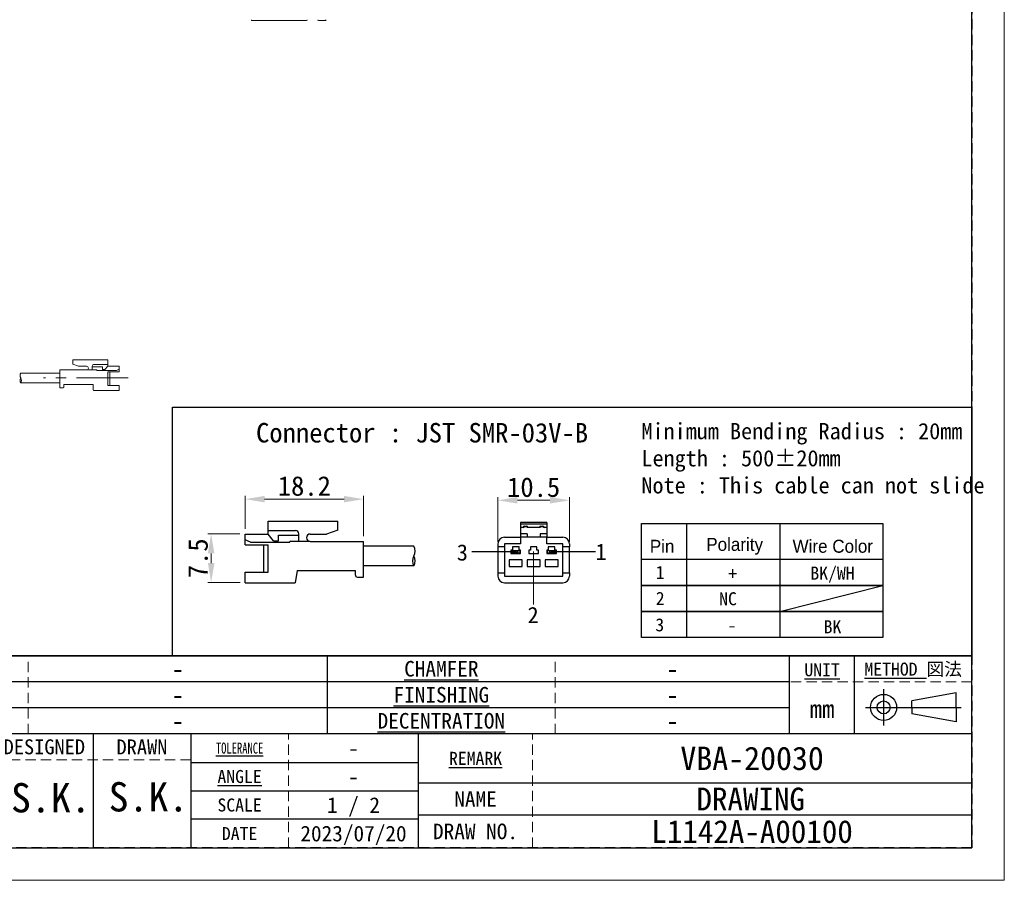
# Model space of a CAD drawing. Header units: millimetres. Extents: x -201 to 202, y 143 to 428.
# Tile 17 of 24: x 50 to 202, y 143 to 275. Entities that reach past the tile are written whole.
import ezdxf
from ezdxf.enums import TextEntityAlignment as Align

# ---------------------------------------------------------------- set-up
doc = ezdxf.new("R2010")
doc.units = ezdxf.units.MM
doc.header["$LTSCALE"] = 0.25
doc.linetypes.add('CENTER', pattern=[50.8, 31.75, -6.35, 6.35, -6.35])
doc.linetypes.add('HIDDEN', pattern=[9.525, 6.35, -3.175])
for name, color, linetype, lineweight in [('CABLE', 7, 'Continuous', 20), ('CENTER', 1, 'CENTER', 9), ('DIMENSION', 6, 'Continuous', 9), ('SIDE PLATE', 7, 'Continuous', 20), ('TXT1', 5, 'Continuous', 15)]:
    doc.layers.add(name, color=color, linetype=linetype, lineweight=lineweight)
doc.layers.add('CABLE 3P', color=7, linetype='Continuous')
doc.layers.add('FORM', color=7, linetype='Continuous')
doc.layers.add('EMPTY LINE', color=252, linetype='Continuous', lineweight=0, plot=False)
doc.styles.add('(TNK)aSS', font='txt', dxfattribs={"width": 0.75, "oblique": 15, "height": 3.5})
doc.styles.get("Standard").update_dxf_attribs({"font": 'arial.ttf'})
doc.styles.add('takachi1', font='msgothic.ttc', dxfattribs={"height": 2.5})
doc.styles.add('VS Standard', font='msgothic.ttc', dxfattribs={"height": 3})
doc.styles.add('VS Standard(小)', font='txt', dxfattribs={"height": 2.4})
doc.dimstyles.new('TMIZO', dxfattribs={"dimscale": 0, "dimtxt": 3.5, "dimasz": 3, "dimexe": 0.5, "dimexo": 0.8, "dimgap": 0.5, "dimtad": 3, "dimtoh": 1, "dimdec": 1, "dimrnd": 0.005, "dimdsep": 46, "dimtxsty": '(TNK)aSS', "dimcen": 0, "dimclrd": 5, "dimclre": 5, "dimclrt": 5, "dimaunit": 1, "dimadec": 0, "dimazin": 2, "dimtfac": 1, "dimtdec": 1, "dimtmove": 0, "dimatfit": 3, "dimfxl": 1, "dimtzin": 0, "dimlwd": -1, "dimlwe": -1, "dimarcsym": 0})

# ---------------------------------------------------------------- blocks, each defined once
blk = doc.blocks.new('表題欄金物用_ver2.0.0')
at = {"layer": 'FORM', "color": 0}
for p, q in [((-11, 40.5), (-191, 40.5)), ((-110, 28.49), (-110, 40.5)), ((-39, 28.49), (-39, 40.49)), ((-29, 28.49), (-29, 40.49)), ((-11, 28.5), (-11, 40.5)), ((-39, 36.5), (-191, 36.5)), ((-24.54, 35.38), (-24.54, 29.78)), ((-13.42, 34.8), (-20.21, 33.59)), ((-13.42, 32.58), (-13.42, 34.8)), ((-20.21, 32.58), (-20.21, 33.59)), ((-39, 32.5), (-191, 32.5)), ((-27.34, 32.58), (-12.62, 32.58)), ((-20.21, 32.58), (-20.21, 31.57)), ((-13.42, 32.58), (-13.42, 30.35)), ((-13.42, 30.35), (-20.21, 31.57)), ((-11, 28.5), (-191, 28.5)), ((-146, 28.5), (-146, 11)), ((-131, 28.5), (-131, 11)), ((-96, 11), (-96, 28.5)), ((-11, 11), (-11, 28.5)), ((-131, 24.12), (-96, 24.12)), ((-131, 19.75), (-96, 19.75)), ((-96, 21), (-11, 21)), ((-96, 15.38), (-131, 15.38)), ((-11, 16), (-96, 16)), ((-191, 11), (-11, 11))]:
    blk.add_line(p, q, dxfattribs=at)
at = {"layer": 'FORM', "color": 0, "linetype": 'HIDDEN', "lineweight": 9}
for p, q in [((-156, 28.49), (-156, 40.49)), ((-75, 28.49), (-75, 40.49)), ((-11, 36.5), (-39, 36.5)), ((-116, 11), (-116, 28.5)), ((-78.5, 11), (-78.5, 28.5)), ((-131, 24.5), (-191, 24.5))]:
    blk.add_line(p, q, dxfattribs=at)
at = {"layer": 'FORM', "color": 0}
for radius in [2, 1]:
    blk.add_circle((-24.54, 32.58), radius, dxfattribs=at)
at = {"layer": 'FORM', "color": 0, "attachment_point": 5}
for s, insert, char_height, width, style in [('{\\LCHAMFER}   ', (-92.5, 38.5), 2.4, 35, 'VS Standard(小)'), ('{\\LUNIT}', (-34, 38.35), 2, 20, 'VS Standard'), ('{\\LMETHOD} 図法', (-20, 38.35), 2, 20, 'VS Standard'), ('{\\LFINISHING}', (-92.5, 34.5), 2.4, 35, 'VS Standard(小)'), ('mm', (-34, 32.35), 2.8, 20, 'VS Standard'), ('{\\LDECENTRATION} ', (-92.5, 30.5), 2.4, 35, 'VS Standard(小)'), ('{\\fＭＳ ゴシック|b0|i0|c128|p49;DESIGNED}', (-153.5, 26.5), 2.3, 15, 'VS Standard'), ('{\\fＭＳ ゴシック|b0|i0|c128|p49;DRAWN}', (-138.5, 26.5), 2.3, 15, 'VS Standard'), ('{\\W0.7;\\LTOLERANCE\\l }', (-123.5, 26.31), 1.7, 20, 'VS Standard(小)'), ('{\\LANGLE}', (-123.5, 21.94), 2, 14.9784, 'VS Standard(小)'), ('{\\fＭＳ ゴシック|b0|i0|c128|p49;NAME}', (-87.25, 18.5), 2.4, 15, 'VS Standard(小)'), ('SCALE', (-123.5, 17.56), 2, 15, 'VS Standard(小)'), ('{\\fＭＳ ゴシック|b0|i0|c128|p49;DRAW NO.}', (-87.25, 13.5), 2.4, 15, 'VS Standard(小)'), ('{\\fＭＳ ゴシック|b0|i0|c128|p49;DATE}', (-123.5, 13.19), 2, 15, 'VS Standard(小)')]:
    blk.add_mtext(s, dxfattribs=dict(at, insert=insert, char_height=char_height, width=width, style=style))
at = {"layer": 'FORM', "color": 0, "insert": (-87.25, 24.75), "char_height": 2, "width": 16, "attachment_point": 5, "line_spacing_factor": 0.8, "style": 'VS Standard'}
blk.add_mtext('\\pxsm0.9;{\\LREMARK}   ', dxfattribs=at)
at = {"layer": 'FORM', "color": 0}
for tag, height, style, p in [('材料', 2.8, 'VS Standard', (-133, 38.5)), ('一般面取', 2.8, 'VS Standard', (-57, 38.5)), ('処理', 2.8, 'VS Standard', (-133, 34.5)), ('仕上', 2.8, 'VS Standard', (-57, 34.5)), ('処理接点', 2.8, 'VS Standard', (-133, 30.5)), ('偏芯', 2.8, 'VS Standard', (-57, 30.5)), ('一般公差', 2.4, 'VS Standard(小)', (-106, 26.31)), ('適用（機種名）', 3.6, 'VS Standard', (-44.75, 24.75)), ('角度', 2.4, 'VS Standard(小)', (-106, 21.94)), ('NAME', 3.5, 'VS Standard', (-44.75, 18.5)), ('SCALE', 2.4, 'VS Standard(小)', (-106, 17.56)), ('DRAW_NO.', 3.5, 'VS Standard', (-44.75, 13.5)), ('DATE', 2.4, 'VS Standard(小)', (-106, 13.19))]:
    blk.add_attdef(tag, text='', height=height, dxfattribs=dict(at, style=style)).set_placement(p, align=Align.MIDDLE_CENTER)
at = {"layer": 'FORM', "color": 0, "style": 'VS Standard'}
for tag, p in [('APPROVED', (-182.5, 15.06)), ('CHECKED', (-167.5, 15.18)), ('DESIGNED', (-152.5, 15.09)), ('DRAWN', (-137.5, 15.23))]:
    blk.add_attdef(tag, text='', height=4.5, dxfattribs=at).set_placement(p, align=Align.BOTTOM_CENTER)
blk = doc.blocks.new('*D84')
at = {"layer": 'Defpoints', "color": 0}
for p in [(134.68, 201.16), (123.68, 193.99), (134.68, 193.99)]:
    blk.add_point(p, dxfattribs=at)
at = {"layer": 'DIMENSION', "color": 0}
for p, q in [((123.68, 194.79), (123.68, 201.66)), ((134.68, 194.79), (134.68, 201.66)), ((126.68, 201.16), (131.68, 201.16))]:
    blk.add_line(p, q, dxfattribs=at)
for points in [[(126.68, 201.66), (126.68, 200.66), (123.68, 201.16)], [(131.68, 200.66), (131.68, 201.66), (134.68, 201.16)]]:
    blk.add_solid(points, dxfattribs=at)
at = {"layer": 'DIMENSION', "color": 0, "insert": (129.18, 203.16), "char_height": 3, "attachment_point": 5, "style": 'VS Standard'}
blk.add_mtext('10.5', dxfattribs=at)
blk = doc.blocks.new('*D85')
at = {"layer": 'Defpoints', "color": 0}
for p in [(84.85, 196), (79.63, 188.51), (84.87, 188.51)]:
    blk.add_point(p, dxfattribs=at)
at = {"layer": 'DIMENSION', "color": 0}
for p, q in [((84.05, 196), (79.13, 196)), ((79.63, 193), (79.63, 191.51)), ((84.07, 188.51), (79.13, 188.51))]:
    blk.add_line(p, q, dxfattribs=at)
for points in [[(80.13, 193), (79.13, 193), (79.63, 196)], [(79.13, 191.51), (80.13, 191.51), (79.63, 188.51)]]:
    blk.add_solid(points, dxfattribs=at)
at = {"layer": 'DIMENSION', "color": 0, "insert": (77.63, 192.25), "char_height": 3, "attachment_point": 5, "rotation": 90, "style": 'VS Standard'}
blk.add_mtext('7.5', dxfattribs=at)
blk = doc.blocks.new('*D86')
at = {"layer": 'Defpoints', "color": 0}
for p in [(103.06, 201.34), (84.85, 195.98), (103.06, 194.86)]:
    blk.add_point(p, dxfattribs=at)
at = {"layer": 'DIMENSION', "color": 0}
for p, q in [((84.85, 196.78), (84.85, 201.84)), ((87.85, 201.34), (100.06, 201.34)), ((103.06, 195.66), (103.06, 201.84))]:
    blk.add_line(p, q, dxfattribs=at)
for points in [[(87.85, 201.84), (87.85, 200.84), (84.85, 201.34)], [(100.06, 200.84), (100.06, 201.84), (103.06, 201.34)]]:
    blk.add_solid(points, dxfattribs=at)
at = {"layer": 'DIMENSION', "color": 0, "insert": (93.95, 203.34), "char_height": 3, "attachment_point": 5, "style": 'VS Standard'}
blk.add_mtext('18.2', dxfattribs=at)

msp = doc.modelspace()

# ---------------------------------------------------------------- linework, layer by layer
at = {"layer": 'CABLE'}
for p, q in [((63.7303, 222.7708), (58.3803, 222.7708)), ((58.3803, 222.0731), (58.3803, 222.7708)), ((63.7303, 222.7708), (58.3803, 222.7708)), ((58.3803, 222.0731), (58.3803, 222.7708)), ((63.7303, 221.7708), (63.7303, 222.7708)), ((63.7303, 221.7708), (63.7303, 222.7708)), ((56.3919, 218.4568), (56.3919, 221.2068)), ((60.4936, 221.2068), (56.3919, 221.2068)), ((56.3919, 218.4568), (56.3919, 221.2068)), ((60.4936, 221.2068), (56.3919, 221.2068)), ((58.3803, 222.0731), (59.2444, 221.7708)), ((58.3803, 222.0731), (59.2444, 221.7708)), ((60.4936, 221.7708), (59.2444, 221.7708)), ((60.4936, 221.7708), (59.2444, 221.7708)), ((60.4936, 221.2068), (62.0619, 221.2068)), ((60.4936, 221.2068), (62.0619, 221.2068)), ((61.3687, 221.2068), (61.3687, 221.7838)), ((61.3687, 221.2068), (61.3687, 221.7838)), ((62.9313, 221.6804), (61.3687, 221.6804)), ((62.9313, 221.6804), (61.3687, 221.6804)), ((63.7303, 222.0355), (61.6137, 222.0355)), ((63.7303, 222.0355), (61.6137, 222.0355)), ((62.0619, 221.1322), (62.0619, 221.2068)), ((62.0619, 221.1322), (62.0619, 221.2068)), ((65.0724, 221.1322), (62.0619, 221.1322)), ((65.0724, 221.1322), (62.0619, 221.1322)), ((62.9313, 221.2445), (62.9313, 221.6804)), ((62.9313, 221.2445), (62.9313, 221.6804)), ((63.3135, 221.2445), (62.9313, 221.2445)), ((63.3135, 221.2445), (62.9313, 221.2445)), ((63.3135, 221.2445), (63.7303, 221.7708)), ((63.3135, 221.2445), (63.7303, 221.7708)), ((65.4919, 221.7708), (63.7303, 221.7708)), ((65.4919, 221.7708), (63.7303, 221.7708)), ((63.7303, 218.8313), (63.7303, 220.9273)), ((65.4919, 220.9273), (63.7303, 220.9273)), ((63.7303, 218.8313), (63.7303, 220.9273)), ((65.4919, 220.9273), (63.7303, 220.9273)), ((64.0565, 218.8313), (64.0565, 220.9273)), ((64.0565, 218.8313), (64.0565, 220.9273)), ((65.0724, 221.1322), (65.4919, 221.3279)), ((65.0724, 221.1322), (65.4919, 221.3279)), ((65.4919, 220.9273), (65.4919, 221.7708)), ((65.4919, 220.9273), (65.4919, 221.7708)), ((50.3812, 220.7057), (56.3919, 220.7057)), ((50.3812, 219.2057), (56.3919, 219.2057)), ((56.8694, 218.4568), (56.3919, 218.4568)), ((56.8694, 218.4568), (56.3919, 218.4568)), ((61.4919, 218.9568), (57.0194, 218.9568)), ((57.0194, 218.6068), (57.0194, 218.9568)), ((61.4919, 218.9568), (57.0194, 218.9568)), ((57.0194, 218.6068), (57.0194, 218.9568)), ((61.4919, 218.1708), (61.4919, 218.9568)), ((61.4919, 218.1708), (61.4919, 218.9568)), ((65.4919, 218.0208), (61.6419, 218.0208)), ((65.4919, 218.0208), (61.6419, 218.0208)), ((65.4919, 218.8313), (63.7303, 218.8313)), ((65.4919, 218.8313), (63.7303, 218.8313)), ((65.4919, 218.0208), (65.4919, 218.8313)), ((65.4919, 218.0208), (65.4919, 218.8313))]:
    msp.add_line(p, q, dxfattribs=at)
for centre, radius, start, end in [((60.4936, 221.4888), 0.282, 270, 90), ((60.4936, 221.4888), 0.282, 270, 90), ((61.6204, 221.7838), 0.2518, 88.464768, 180), ((61.6204, 221.7838), 0.2518, 88.464768, 180), ((51.0625, 219.5872), 0.7808, 150.752111, 209.247889), ((51.0142, 220.3372), 0.7325, 149.796415, 210.203585), ((49.6999, 219.5872), 0.7808, 330.752111, 29.247889), ((56.8694, 218.6068), 0.15, 270, 0), ((56.8694, 218.6068), 0.15, 270, 0), ((61.6419, 218.1708), 0.15, 180, 270), ((61.6419, 218.1708), 0.15, 180, 270)]:
    msp.add_arc(centre, radius, start, end, dxfattribs=at)
at = {"layer": 'CABLE 3P'}
for p, q in [((88.3742, 197.9786), (99.0742, 197.9786)), ((88.3742, 195.9786), (88.3742, 197.9786)), ((88.3742, 197.9786), (99.0742, 197.9786)), ((88.3742, 195.9786), (88.3742, 197.9786)), ((99.0742, 196.5832), (99.0742, 197.9786)), ((131.1842, 197.7381), (127.1842, 197.7381)), ((127.1842, 197.7381), (127.1842, 197.5089)), ((131.1842, 197.5089), (127.1842, 197.5089)), ((127.1842, 197.5089), (127.1842, 196.9881)), ((127.6842, 196.9881), (127.1842, 196.9881)), ((127.1842, 196.9881), (127.1842, 195.9881)), ((127.5842, 196.9881), (127.5842, 196.9972)), ((127.7842, 197.1881), (127.6842, 197.0881)), ((127.6842, 197.0881), (127.6842, 196.9881)), ((128.1842, 197.0881), (127.6842, 197.0881)), ((127.7842, 197.1972), (127.7842, 197.1881)), ((127.7842, 197.1972), (128.0842, 197.1972)), ((127.7842, 197.1881), (128.0842, 197.1881)), ((128.0842, 197.1972), (128.0842, 197.1881)), ((128.0842, 197.1881), (128.1842, 197.0881)), ((128.1842, 197.0881), (128.1842, 196.9881)), ((130.1842, 196.9881), (128.1842, 196.9881)), ((128.2842, 196.9972), (128.2842, 196.9881)), ((130.0842, 196.9881), (130.0842, 196.9972)), ((130.2842, 197.1881), (130.1842, 197.0881)), ((130.1842, 197.0881), (130.1842, 196.9881)), ((130.6842, 197.0881), (130.1842, 197.0881)), ((130.2842, 197.1972), (130.2842, 197.1881)), ((130.2842, 197.1972), (130.5842, 197.1972)), ((130.2842, 197.1881), (130.5842, 197.1881)), ((130.5842, 197.1972), (130.5842, 197.1881)), ((130.5842, 197.1881), (130.6842, 197.0881)), ((130.6842, 197.0881), (130.6842, 196.9881)), ((131.1842, 196.9881), (130.6842, 196.9881)), ((130.7842, 196.9972), (130.7842, 196.9881)), ((131.1842, 197.7381), (131.1842, 197.5089)), ((131.1842, 197.5089), (131.1842, 196.9881)), ((131.1842, 196.9881), (131.1842, 195.9881)), ((84.851, 194.2916), (84.851, 195.9786)), ((84.851, 195.9786), (88.3742, 195.9786)), ((84.851, 194.2916), (84.851, 195.9786)), ((84.851, 195.9786), (88.3742, 195.9786)), ((88.3742, 196.5079), (92.6074, 196.5079)), ((88.3742, 196.5079), (92.6074, 196.5079)), ((89.2077, 194.9259), (88.3742, 195.9786)), ((89.2077, 194.9259), (88.3742, 195.9786)), ((89.9722, 194.9259), (89.9722, 195.7978)), ((89.9722, 195.7978), (93.0974, 195.7978)), ((89.9722, 194.9259), (89.9722, 195.7978)), ((89.9722, 195.7978), (93.0974, 195.7978)), ((93.0974, 194.8505), (93.0974, 196.0045)), ((93.0974, 194.8505), (93.0974, 196.0045)), ((94.8476, 195.9786), (97.3459, 195.9786)), ((94.8476, 195.9786), (97.3459, 195.9786)), ((99.0742, 196.5832), (97.3459, 195.9786)), ((99.0742, 196.5832), (97.3459, 195.9786)), ((124.6842, 195.4881), (127.1842, 195.4881)), ((128.1842, 195.9881), (127.1842, 195.9881)), ((127.1842, 195.9881), (127.1842, 195.4881)), ((127.1842, 195.4881), (127.1842, 194.4881)), ((128.1842, 195.4881), (127.1842, 195.4881)), ((128.1842, 195.9881), (128.1842, 195.4881)), ((130.1842, 195.4881), (128.1842, 195.4881)), ((131.1842, 195.9881), (130.1842, 195.9881)), ((130.1842, 195.9881), (130.1842, 195.4881)), ((131.1842, 195.4881), (130.1842, 195.4881)), ((131.1842, 195.9881), (131.1842, 195.4881)), ((131.1842, 194.4881), (131.1842, 195.4881)), ((131.1842, 195.4881), (133.6842, 195.4881)), ((85.6899, 194.7015), (84.851, 195.0927)), ((85.6899, 194.7015), (84.851, 195.0927)), ((84.851, 194.2916), (88.3742, 194.2916)), ((84.851, 194.2916), (88.3742, 194.2916)), ((85.6899, 194.7015), (91.711, 194.7015)), ((85.6899, 194.7015), (91.711, 194.7015)), ((87.7218, 190.0996), (87.7218, 194.2916)), ((87.7218, 190.0996), (87.7218, 194.2916)), ((88.3742, 190.0996), (88.3742, 194.2916)), ((88.3742, 190.0996), (88.3742, 194.2916)), ((89.2077, 194.9259), (89.9722, 194.9259)), ((89.2077, 194.9259), (89.9722, 194.9259)), ((94.8476, 194.8505), (91.711, 194.8505)), ((91.711, 194.7015), (91.711, 194.8505)), ((94.8476, 194.8505), (91.711, 194.8505)), ((91.711, 194.7015), (91.711, 194.8505)), ((94.8476, 194.8505), (103.051, 194.8505)), ((94.8476, 194.8505), (103.051, 194.8505)), ((103.051, 189.3505), (103.051, 194.8505)), ((103.051, 189.3505), (103.051, 194.8505)), ((110.7651, 194.1005), (103.051, 194.1005)), ((123.6842, 194.4881), (123.6842, 193.9881)), ((124.6842, 193.9881), (123.6842, 193.9881)), ((123.6842, 193.9881), (123.6842, 189.9881)), ((124.6842, 194.4881), (124.6842, 193.9881)), ((127.1842, 194.4881), (124.6842, 194.4881)), ((124.6842, 193.9881), (124.6842, 189.9881)), ((126.9342, 193.9881), (125.9342, 193.9881)), ((125.9342, 193.9881), (125.9342, 193.4881)), ((126.9342, 193.4881), (126.9342, 193.9881)), ((128.6842, 193.9881), (128.6842, 193.4881)), ((129.6842, 193.9881), (128.6842, 193.9881)), ((129.6842, 193.4881), (129.6842, 193.9881)), ((133.6842, 194.4881), (131.1842, 194.4881)), ((132.4342, 193.9881), (131.4342, 193.9881)), ((131.4342, 193.9881), (131.4342, 193.4881)), ((132.4342, 193.4881), (132.4342, 193.9881)), ((133.6842, 193.9881), (133.6842, 194.4881)), ((134.6842, 193.9881), (133.6842, 193.9881)), ((133.6842, 189.9881), (133.6842, 193.9881)), ((134.6842, 194.4881), (134.6842, 193.9881)), ((134.6842, 189.9881), (134.6842, 193.9881)), ((126.3144, 193.2381), (119.6761, 193.2381)), ((125.9342, 193.4881), (125.6842, 193.4881)), ((125.6842, 193.4881), (125.6842, 192.9881)), ((125.6842, 192.9881), (127.1842, 192.9881)), ((125.8092, 193.0381), (125.8092, 193.4381)), ((125.8092, 193.4381), (126.2842, 193.4381)), ((126.2842, 193.0381), (125.8092, 193.0381)), ((126.2842, 193.4381), (126.1842, 193.3381)), ((126.3842, 193.3381), (126.1842, 193.3381)), ((126.1842, 193.1381), (126.1842, 193.3381)), ((126.1842, 193.1381), (126.3842, 193.1381)), ((126.1842, 193.1381), (126.2842, 193.0381)), ((126.2842, 193.4381), (126.4342, 193.4381)), ((126.4342, 193.0381), (126.2842, 193.0381)), ((126.4342, 193.4144), (126.3842, 193.3381)), ((126.3842, 193.3381), (126.3842, 193.1381)), ((126.3842, 193.1381), (126.4342, 193.0618)), ((126.4342, 193.4381), (126.4342, 193.4144)), ((126.4342, 193.4381), (126.5842, 193.4381)), ((126.4842, 193.3381), (126.4342, 193.4144)), ((126.4342, 193.0618), (126.4842, 193.1381)), ((126.4342, 193.0618), (126.4342, 193.0381)), ((126.5842, 193.0381), (126.4342, 193.0381)), ((126.4842, 193.1381), (126.4842, 193.3381)), ((126.6842, 193.3381), (126.4842, 193.3381)), ((126.4842, 193.1381), (126.6842, 193.1381)), ((126.6842, 193.3381), (126.5842, 193.4381)), ((126.5842, 193.4381), (127.0592, 193.4381)), ((126.5842, 193.0381), (126.6842, 193.1381)), ((127.0592, 193.0381), (126.5842, 193.0381)), ((126.6842, 193.3381), (126.6842, 193.1381)), ((127.1842, 193.4881), (126.9342, 193.4881)), ((127.0592, 193.4381), (127.0592, 193.0381)), ((127.1842, 192.9881), (127.1842, 193.4881)), ((128.4342, 193.4881), (128.4342, 192.9881)), ((128.6842, 193.4881), (128.4342, 193.4881)), ((128.4342, 192.9881), (129.9342, 192.9881)), ((129.9342, 193.4881), (129.6842, 193.4881)), ((129.9342, 192.9881), (129.9342, 193.4881)), ((131.4342, 193.4881), (131.1842, 193.4881)), ((131.1842, 193.4881), (131.1842, 192.9881)), ((131.1842, 192.9881), (132.6842, 192.9881)), ((131.3092, 193.0381), (131.3092, 193.4381)), ((131.3092, 193.4381), (131.7842, 193.4381)), ((131.7842, 193.0381), (131.3092, 193.0381)), ((131.7842, 193.4381), (131.6842, 193.3381)), ((131.8842, 193.3381), (131.6842, 193.3381)), ((131.6842, 193.1381), (131.6842, 193.3381)), ((131.6842, 193.1381), (131.8842, 193.1381)), ((131.6842, 193.1381), (131.7842, 193.0381)), ((131.7842, 193.4381), (131.9342, 193.4381)), ((131.9342, 193.0381), (131.7842, 193.0381)), ((131.9342, 193.4144), (131.8842, 193.3381)), ((131.8842, 193.3381), (131.8842, 193.1381)), ((131.8842, 193.1381), (131.9342, 193.0618)), ((131.9342, 193.4381), (131.9342, 193.4144)), ((131.9342, 193.4381), (132.0842, 193.4381)), ((131.9842, 193.3381), (131.9342, 193.4144)), ((131.9342, 193.0618), (131.9842, 193.1381)), ((131.9342, 193.0618), (131.9342, 193.0381)), ((132.0842, 193.0381), (131.9342, 193.0381)), ((131.9842, 193.1381), (131.9842, 193.3381)), ((132.1842, 193.3381), (131.9842, 193.3381)), ((131.9842, 193.1381), (132.1842, 193.1381)), ((138.6881, 193.2381), (132.0498, 193.2381)), ((132.1842, 193.3381), (132.0842, 193.4381)), ((132.0842, 193.4381), (132.5592, 193.4381)), ((132.0842, 193.0381), (132.1842, 193.1381)), ((132.5592, 193.0381), (132.0842, 193.0381)), ((132.1842, 193.3381), (132.1842, 193.1381)), ((132.6842, 193.4881), (132.4342, 193.4881)), ((132.5592, 193.4381), (132.5592, 193.0381)), ((132.6842, 192.9881), (132.6842, 193.4881)), ((110.7651, 191.1005), (103.051, 191.1005)), ((127.4342, 191.9881), (125.4342, 191.9881)), ((125.4342, 191.9881), (125.4342, 190.9881)), ((125.4342, 190.9881), (127.4342, 190.9881)), ((127.4342, 190.9881), (127.4342, 191.9881)), ((130.1842, 191.9881), (128.1842, 191.9881)), ((128.1842, 191.9881), (128.1842, 190.9881)), ((128.1842, 190.9881), (130.1842, 190.9881)), ((130.1842, 190.9881), (130.1842, 191.9881)), ((130.9342, 191.9881), (130.9342, 190.9881)), ((132.9342, 191.9881), (130.9342, 191.9881)), ((130.9342, 190.9881), (132.9342, 190.9881)), ((132.9342, 190.9881), (132.9342, 191.9881)), ((84.851, 188.4786), (84.851, 190.0996)), ((84.851, 190.0996), (88.3742, 190.0996)), ((84.851, 188.4786), (84.851, 190.0996)), ((84.851, 190.0996), (88.3742, 190.0996)), ((92.851, 190.3505), (92.551, 188.4786)), ((92.851, 190.3505), (101.7959, 190.3505)), ((92.851, 190.3505), (101.7959, 190.3505)), ((101.7959, 189.6505), (101.7959, 190.3505)), ((101.7959, 189.6505), (101.7959, 190.3505)), ((102.0959, 189.3505), (103.051, 189.3505)), ((102.0959, 189.3505), (103.051, 189.3505)), ((123.6842, 189.9881), (124.6842, 189.9881)), ((123.6842, 189.9881), (123.6842, 189.4881)), ((124.6842, 189.9881), (124.6842, 189.4881)), ((124.6842, 189.4881), (133.6842, 189.4881)), ((133.6842, 189.9881), (134.6842, 189.9881)), ((133.6842, 189.4881), (133.6842, 189.9881)), ((134.6842, 189.9881), (134.6842, 189.4881)), ((84.851, 188.4786), (92.551, 188.4786)), ((84.851, 188.4786), (92.551, 188.4786)), ((124.6842, 188.4881), (133.6842, 188.4881))]:
    msp.add_line(p, q, dxfattribs=at)
for centre, radius, start, end in [((127.7842, 196.9972), 0.2, 90, 180), ((127.5886, 197.0928), 0.0958, 267.402573, 357.142919), ((128.0842, 196.9972), 0.2, 0, 90), ((128.2799, 197.0928), 0.0958, 182.857163, 272.597478), ((130.2842, 196.9972), 0.2, 90, 180), ((130.0886, 197.0928), 0.0958, 267.402651, 357.142841), ((130.5842, 196.9972), 0.2, 0, 90), ((130.7799, 197.0928), 0.0958, 182.857274, 272.597233), ((92.5939, 196.0045), 0.5035, 0, 91.535232), ((92.5939, 196.0045), 0.5035, 0, 91.535232), ((94.8476, 195.4146), 0.5641, 90, 270), ((94.8476, 195.4146), 0.5641, 90, 270), ((124.6842, 194.4881), 1, 90, 180), ((133.6842, 194.4881), 1, 0, 90), ((109.5651, 193.3505), 1.4151, 327.994617, 32.005383), ((111.9651, 191.8505), 1.4151, 147.994617, 212.005383), ((109.5651, 191.8505), 1.4151, 327.994617, 32.005383), ((102.0959, 189.6505), 0.3, 180, 270), ((102.0959, 189.6505), 0.3, 180, 270), ((124.6842, 189.4881), 1, 180, 270), ((133.6842, 189.4881), 1, 270, 0)]:
    msp.add_arc(centre, radius, start, end, dxfattribs=at)
at = {"layer": 'CENTER'}
msp.add_line((66.8919, 219.9687), (53.8919, 219.9687), dxfattribs=at)
at = {"layer": 'DIMENSION'}
msp.add_line((129.1569, 193.2711), (129.1569, 185.1552), dxfattribs=at)
at = {"layer": 'EMPTY LINE'}
for p, q in [((201.5, 142.75), (201.5, 427.75)), ((-201.5, 142.75), (201.5, 142.75))]:
    msp.add_line(p, q, dxfattribs=at)
at = {"layer": 'FORM'}
for p, q in [((145.7445, 197.6145), (182.8359, 197.6145)), ((145.7445, 192.0883), (145.7445, 197.6145)), ((152.6812, 197.6145), (152.6812, 180.0883)), ((167.0331, 197.6145), (167.0331, 180.0883)), ((182.8359, 197.6145), (182.8359, 180.0883)), ((167.0331, 184.0883), (182.8359, 188.0883))]:
    msp.add_line(p, q, dxfattribs=at)
at = {"layer": 'FORM', "linetype": 'HIDDEN'}
msp.add_lwpolyline([(-196.5, 422.75), (196.5, 422.75), (196.5, 147.75), (-196.5, 147.75)], close=True, dxfattribs=at)
at = {"layer": 'FORM'}
for points in [[(-196.5, 422.75), (-196.5, 147.75), (-78.5, 147.75), (-78.5, 159.75), (16.5, 159.75), (16.5, 177.25), (196.5, 177.25), (196.5, 422.75), (-196.5, 422.75)], [(73.6918, 215.458), (196.5, 215.458), (196.5, 177.25), (73.6918, 177.25)]]:
    msp.add_lwpolyline(points, close=True, dxfattribs=at)
for points in [[(182.8359, 188.0883), (145.7445, 188.0883), (145.7445, 192.0883), (182.8359, 192.0883)], [(182.8359, 184.0883), (145.7445, 184.0883), (145.7445, 188.0883), (182.8359, 188.0883)], [(182.8359, 180.0883), (145.7445, 180.0883), (145.7445, 184.0883), (182.8359, 184.0883)]]:
    msp.add_lwpolyline(points, dxfattribs=at)
at = {"layer": 'SIDE PLATE'}
for p, q in [((85.9058, 274.9377), (94.3058, 274.9377)), ((96.1058, 274.9377), (97.2058, 274.9377))]:
    msp.add_line(p, q, dxfattribs=at)
for centre, start, end in [((85.9058, 275.0377), 180, 270), ((94.3058, 275.0377), 270, 0), ((96.1058, 275.0377), 180, 270), ((97.2058, 275.0377), 270, 0)]:
    msp.add_arc(centre, 0.1, start, end, dxfattribs=at)

# ---------------------------------------------------------------- block references
at = {"layer": 'FORM'}
ref = msp.add_blockref('表題欄金物用_ver2.0.0', (207.5, 136.75), dxfattribs=at)
ref.add_attrib('材料', '-', dxfattribs={"layer": 'EMPTY LINE', "color": 0, "height": 2.8, "style": 'VS Standard'}).set_placement((74.5, 175.25), align=Align.MIDDLE_CENTER)
ref.add_attrib('処理', '-', dxfattribs={"color": 0, "height": 2.8, "style": 'VS Standard'}).set_placement((74.5, 171.25), align=Align.MIDDLE_CENTER)
ref.add_attrib('処理接点', '-', dxfattribs={"color": 0, "height": 2.8, "style": 'VS Standard'}).set_placement((74.5, 167.25), align=Align.MIDDLE_CENTER)
ref.add_attrib('一般面取', '-', dxfattribs={"color": 0, "height": 2.8, "style": 'VS Standard'}).set_placement((150.5, 175.2468), align=Align.MIDDLE_CENTER)
ref.add_attrib('仕上', '-', dxfattribs={"color": 0, "height": 2.8, "style": 'VS Standard'}).set_placement((150.5, 171.2468), align=Align.MIDDLE_CENTER)
ref.add_attrib('偏芯', '-', dxfattribs={"color": 0, "height": 2.8, "style": 'VS Standard'}).set_placement((150.5, 167.2468), align=Align.MIDDLE_CENTER)
ref.add_attrib('一般公差', '-', dxfattribs={"color": 0, "height": 2.4, "style": 'VS Standard(小)'}).set_placement((101.5, 163.0625), align=Align.MIDDLE_CENTER)
ref.add_attrib('角度', '-', dxfattribs={"color": 0, "height": 2.4, "style": 'VS Standard(小)'}).set_placement((101.5, 158.6875), align=Align.MIDDLE_CENTER)
ref.add_attrib('SCALE', '1 / 2', dxfattribs={"color": 0, "height": 2.4, "style": 'VS Standard(小)'}).set_placement((101.5, 154.3125), align=Align.MIDDLE_CENTER)
ref.add_attrib('DATE', '2023/07/20', dxfattribs={"color": 0, "height": 2.4, "style": 'VS Standard(小)'}).set_placement((101.5, 149.9375), align=Align.MIDDLE_CENTER)
ref.add_attrib('適用（機種名）', 'VBA-20030', dxfattribs={"color": 0, "height": 3.6, "style": 'VS Standard'}).set_placement((162.75, 161.5), align=Align.MIDDLE_CENTER)
ref.add_attrib('NAME', 'DRAWING ', dxfattribs={"color": 0, "height": 3.5, "style": 'VS Standard'}).set_placement((163.7286, 155.25), align=Align.MIDDLE_CENTER)
ref.add_attrib('DRAW_NO.', 'L1142A-A00100', dxfattribs={"color": 0, "height": 3.5, "style": 'VS Standard'}).set_placement((162.75, 150.25), align=Align.MIDDLE_CENTER)
ref.add_attrib('DESIGNED', 'S.K.', dxfattribs={"color": 0, "height": 4.5, "style": 'VS Standard'}).set_placement((55, 151.8412), align=Align.BOTTOM_CENTER)
ref.add_attrib('DRAWN', 'S.K.', dxfattribs={"color": 0, "height": 4.5, "style": 'VS Standard'}).set_placement((69.9999, 151.985), align=Align.BOTTOM_CENTER)

# ---------------------------------------------------------------- texts
at = {"layer": 'DIMENSION', "style": 'takachi1'}
for s, p in [('3', (117.3825, 191.8971)), ('1', (138.6881, 191.9999)), ('2', (128.2512, 182.2775))]:
    msp.add_text(s, height=2.5, dxfattribs=at).set_placement(p)
at = {"layer": 'TXT1', "style": 'takachi1'}
msp.add_text('NC', height=2, dxfattribs=at).set_placement((157.6796, 185.029))
at = {"layer": 'TXT1', "attachment_point": 1, "style": 'VS Standard'}
for s, insert, char_height, width in [('Connector : JST SMR-03V-B', (86.5299, 213.0457), 3, 49.429299), ('Minimum Bending Radius : 20mm\\PLength : 500%%p20mm\\PNote : This cable can not slide', (145.7445, 213.0457), 2.5, 61.656869)]:
    msp.add_mtext(s, dxfattribs=dict(at, insert=insert, char_height=char_height, width=width))
at = {"layer": 'TXT1', "char_height": 2, "attachment_point": 5}
for s, insert, width in [('\\fMS PGothic|b0|i0|c128|p50;Pin', (148.9244, 194.0883), 8), ('\\fMS PGothic|b0|i0|c128|p50;Polarity', (160.0663, 194.0883), 28), ('\\fMS PGothic|b0|i0|c128|p50;Wire Color', (175.1448, 194.0883), 32), ('\\fＭＳ ゴシック|b0|i0;1', (148.6275, 190.0883), 8), ('\\fMS Gothic|b0|i0|c128|p49;BK/WH', (175.1019, 189.7205), 32), ('\\fMS Gothic|b0|i0|c128|p49;+', (159.7466, 189.8914), 28), ('\\fＭＳ ゴシック|b0|i0;2', (148.6275, 186.0883), 8), ('\\fＭＳ ゴシック|b0|i0;3\\P', (148.5559, 182.0035), 8), ('\\fMS Gothic|b0|i0|c128|p49;-', (159.6584, 181.9428), 28), ('\\fMS Gothic|b0|i0|c128|p49;BK', (175.1019, 181.7205), 32)]:
    msp.add_mtext(s, dxfattribs=dict(at, insert=insert, width=width))

# ---------------------------------------------------------------- dimensions: what is measured, and where the dimension line sits
at = {"layer": 'DIMENSION'}
dim = msp.add_linear_dim(base=(103.0551, 201.3366), p1=(84.8527, 195.9814), p2=(103.0551, 194.8557), dimstyle='TMIZO', override={"dimscale": 1, "dimtoh": 0, "dimtxsty": 'VS Standard', "dimclrd": 0, "dimclre": 0, "dimclrt": 0}, dxfattribs=at)
dim.commit()
dim.dimension.update_dxf_attribs({"geometry": '*D86', "text_midpoint": (93.9539, 203.3372)})
dim = msp.add_linear_dim(base=(134.684, 201.1618), p1=(123.6779, 193.9903), p2=(134.684, 193.9913), text='10.5', dimstyle='TMIZO', override={"dimscale": 1, "dimtoh": 0, "dimtxsty": 'VS Standard', "dimclrd": 0, "dimclre": 0, "dimclrt": 0}, dxfattribs=at)
dim.commit()
dim.dimension.update_dxf_attribs({"geometry": '*D84', "text_midpoint": (129.1809, 203.1623)})
dim = msp.add_linear_dim(base=(79.6295, 188.5082), p1=(84.8484, 196.0009), p2=(84.8721, 188.5082), angle=90, dimstyle='TMIZO', override={"dimscale": 1, "dimtoh": 0, "dimtxsty": 'VS Standard', "dimclrd": 0, "dimclre": 0, "dimclrt": 0}, dxfattribs=at)
dim.commit()
dim.dimension.update_dxf_attribs({"geometry": '*D85', "text_midpoint": (77.6289, 192.2546)})

doc.saveas('drawing.dxf')
